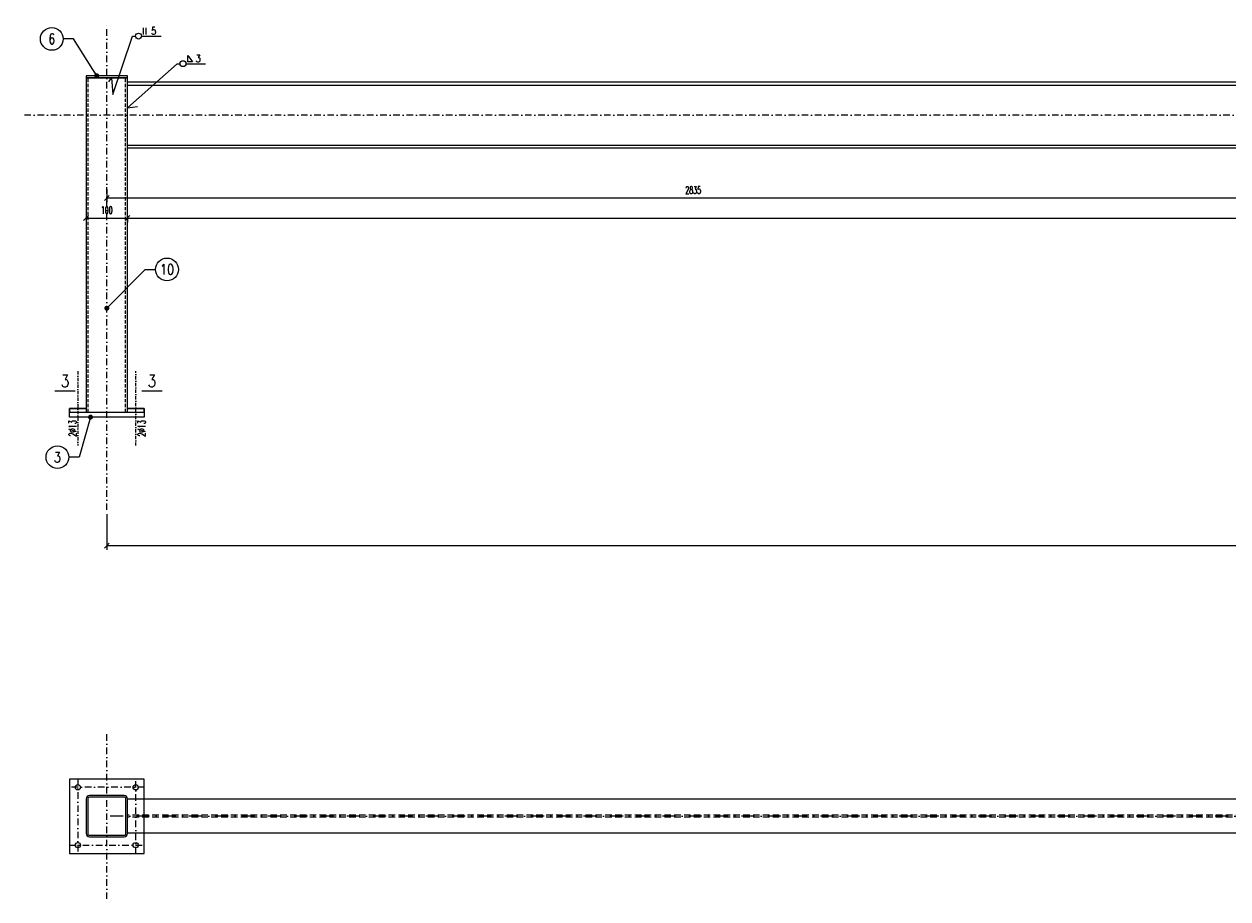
# Model space of a CAD drawing. Header units: millimetres. Extents: x -228255 to 14536, y -140109 to 119945.
# Tile 79 of 123: x -118519 to -115609, y 35327 to 37443. Entities that reach past the tile are written whole.
import ezdxf
from ezdxf.enums import TextEntityAlignment as Align

# ---------------------------------------------------------------- set-up
doc = ezdxf.new("R2010")
doc.units = ezdxf.units.MM
doc.header["$LTSCALE"] = 2.5
for name, pattern in [('DASHDOT', [25.4, 12.7, -6.35, 0, -6.35]), ('DASHDOT2', [12.7, 6.35, -3.175, 0, -3.175]), ('DASHED2', [9.525, 6.35, -3.175])]:
    doc.linetypes.add(name, pattern=pattern)
for name, color, linetype in [('Gruba', 6, 'Continuous'), ('Opisy_stal', 7, 'Continuous'), ('Osie', 134, 'DASHDOT'), ('Osie_stal', 221, 'DASHDOT2'), ('stal', 4, 'Continuous'), ('Stal_nw', 181, 'DASHED2'), ('Tekst', 31, 'Continuous'), ('Wymiary', 86, 'Continuous')]:
    doc.layers.add(name, color=color, linetype=linetype)
doc.styles.get("Standard").update_dxf_attribs({"font": 'romans.shx', "width": 0.65})
doc.styles.add('style1', font='romand.shx', dxfattribs={"width": 0.8})
doc.styles.add('style3', font='romans.shx', dxfattribs={"width": 0.5})
doc.dimstyles.new('Skala_10', dxfattribs={"dimtxt": 18, "dimasz": 12, "dimexe": 10, "dimexo": 10, "dimgap": 10, "dimtad": 1, "dimdec": 0, "dimdsep": 46, "dimtxsty": 'style3', "dimblk": 'OBLIQUE', "dimcen": 0, "dimdle": 1, "dimclrd": 256, "dimclre": 256, "dimclrt": 31, "dimadec": 1, "dimazin": 0, "dimtfac": 1, "dimtdec": 0, "dimtix": 1, "dimtmove": 2, "dimatfit": 0, "dimldrblk": 'DOT', "dimfxl": 1, "dimtolj": 1, "dimtzin": 0, "dimlwd": -1, "dimlwe": -1, "dimarcsym": 0})
doc.dimstyles.new('Skala_10$7', dxfattribs={"dimscale": 0, "dimtxt": 18, "dimasz": 12, "dimexe": 10, "dimexo": 15, "dimgap": 5, "dimtad": 1, "dimdec": 0, "dimrnd": 0.5, "dimzin": 9, "dimdsep": 46, "dimtxsty": 'Standard', "dimblk1": 'OBLIQUE', "dimblk2": 'OBLIQUE', "dimsah": 1, "dimcen": 10, "dimdle": 10, "dimclrt": 31, "dimadec": 0, "dimazin": 0, "dimtfac": 1, "dimtdec": 0, "dimtmove": 2, "dimatfit": 3, "dimldrblk": 'DOT', "dimfxl": 1, "dimtolj": 1, "dimtzin": 9, "dimarcsym": 0})

# ---------------------------------------------------------------- blocks, each defined once
blk = doc.blocks.new('_Oblique')
at = {"color": 0, "linetype": 'ByBlock', "lineweight": -2}
blk.add_line((-0.5, -0.5), (0.5, 0.5), dxfattribs=at)
blk = doc.blocks.new('*D324')
at = {"layer": 'Defpoints', "color": 0, "ltscale": 0.5, "transparency": 16777216}
for p in [(-118319, 36267.6), (-112619, 36267.6), (-112619, 36181.4)]:
    blk.add_point(p, dxfattribs=at)
at = {"layer": 'Wymiary', "ltscale": 0.5, "transparency": 16777216}
for p, q in [((-118319, 36257.6), (-118319, 36171.4)), ((-112619, 36257.6), (-112619, 36171.4)), ((-118320, 36181.4), (-112618, 36181.4))]:
    blk.add_line(p, q, dxfattribs=at)
at = {"layer": 'Wymiary', "ltscale": 0.5, "transparency": 16777216, "xscale": 12, "yscale": 12, "zscale": 12, "rotation": 180}
blk.add_blockref('_Oblique', (-118319, 36181.4), dxfattribs=at)
at = {"layer": 'Wymiary', "ltscale": 0.5, "transparency": 16777216, "xscale": 12, "yscale": 12, "zscale": 12}
blk.add_blockref('_Oblique', (-112619, 36181.4), dxfattribs=at)
at = {"layer": 'Wymiary', "color": 31, "ltscale": 0.5, "transparency": 16777216, "insert": (-115469, 36200.4), "char_height": 18, "attachment_point": 5, "style": 'style3'}
blk.add_mtext('\\A1;5700', dxfattribs=at)
blk = doc.blocks.new('_Dot')
at = {"color": 0, "linetype": 'ByBlock', "lineweight": -2}
blk.add_line((-0.5, 0), (-1, 0), dxfattribs=at)
at = {"color": 0, "linetype": 'ByBlock', "const_width": 0.5}
blk.add_lwpolyline([(-0.25, 0, 1), (0.25, 0, 1)], format="xyb", close=True, dxfattribs=at)
blk = doc.blocks.new('*D328')
at = {"layer": 'Defpoints', "color": 0, "ltscale": 0.5, "transparency": 16777216}
for p in [(-115484, 37092.6), (-118319, 37053.3), (-115484, 37022.1)]:
    blk.add_point(p, dxfattribs=at)
at = {"layer": 'Wymiary', "ltscale": 0.5, "transparency": 16777216}
for p, q in [((-115484, 37082.6), (-115484, 37012.1)), ((-118320, 37022.1), (-115483, 37022.1)), ((-118319, 37043.3), (-118319, 37012.1))]:
    blk.add_line(p, q, dxfattribs=at)
at = {"layer": 'Wymiary', "ltscale": 0.5, "transparency": 16777216, "xscale": 12, "yscale": 12, "zscale": 12, "rotation": 180}
blk.add_blockref('_Oblique', (-118319, 37022.1), dxfattribs=at)
at = {"layer": 'Wymiary', "ltscale": 0.5, "transparency": 16777216, "xscale": 12, "yscale": 12, "zscale": 12}
blk.add_blockref('_Oblique', (-115484, 37022.1), dxfattribs=at)
at = {"layer": 'Wymiary', "color": 31, "ltscale": 0.5, "transparency": 16777216, "insert": (-116901.5, 37041.1), "char_height": 18, "attachment_point": 5, "style": 'style3'}
blk.add_mtext('\\A1;2835', dxfattribs=at)
blk = doc.blocks.new('*D293')
at = {"layer": 'Defpoints', "color": 0, "ltscale": 0.5, "transparency": 16777216}
for p in [(-118369, 36988.9), (-118269, 36988.9), (-118269, 36973.5)]:
    blk.add_point(p, dxfattribs=at)
at = {"layer": 'Wymiary', "ltscale": 0.5, "transparency": 16777216}
for p, q in [((-118370, 36973.5), (-118268, 36973.5)), ((-118369, 36978.9), (-118369, 36963.5)), ((-118269, 36978.9), (-118269, 36963.5))]:
    blk.add_line(p, q, dxfattribs=at)
at = {"layer": 'Wymiary', "ltscale": 0.5, "transparency": 16777216, "xscale": 12, "yscale": 12, "zscale": 12, "rotation": 180}
blk.add_blockref('_Oblique', (-118369, 36973.5), dxfattribs=at)
at = {"layer": 'Wymiary', "ltscale": 0.5, "transparency": 16777216, "xscale": 12, "yscale": 12, "zscale": 12}
blk.add_blockref('_Oblique', (-118269, 36973.5), dxfattribs=at)
at = {"layer": 'Wymiary', "color": 31, "ltscale": 0.5, "transparency": 16777216, "insert": (-118319, 36992.5), "char_height": 18, "attachment_point": 5, "style": 'style3'}
blk.add_mtext('\\A1;100', dxfattribs=at)
blk = doc.blocks.new('*D294')
at = {"layer": 'Defpoints', "color": 0, "ltscale": 0.5, "transparency": 16777216}
for p in [(-118269, 36988.9), (-112669, 36973.5), (-112669, 36973.5)]:
    blk.add_point(p, dxfattribs=at)
at = {"layer": 'Wymiary', "ltscale": 0.5, "transparency": 16777216}
for p, q in [((-118270, 36973.5), (-112668, 36973.5)), ((-118269, 36978.9), (-118269, 36963.5))]:
    blk.add_line(p, q, dxfattribs=at)
at = {"layer": 'Wymiary', "ltscale": 0.5, "transparency": 16777216, "xscale": 12, "yscale": 12, "zscale": 12, "rotation": 180}
blk.add_blockref('_Oblique', (-118269, 36973.5), dxfattribs=at)
at = {"layer": 'Wymiary', "ltscale": 0.5, "transparency": 16777216, "xscale": 12, "yscale": 12, "zscale": 12}
blk.add_blockref('_Oblique', (-112669, 36973.5), dxfattribs=at)
at = {"layer": 'Wymiary', "color": 31, "ltscale": 0.5, "transparency": 16777216, "insert": (-115469, 36992.5), "char_height": 18, "attachment_point": 5, "style": 'style3'}
blk.add_mtext('\\A1;5600', dxfattribs=at)
blk = doc.blocks.new('Row_obwod_prawa')
at = {"color": 7}
for p, q in [((0, 0), (7.2, 0)), ((21.6, 0), (69.12, 0)), ((26.2368, 3.6), (26.2368, 19.6)), ((32.5368, 3.6), (32.5368, 19.6))]:
    blk.add_line(p, q, dxfattribs=at)
blk.add_circle((14.4, 0), 7.2, dxfattribs=at)
at = {"color": 31, "width": 0.8}
blk.add_attdef('A', (44.9568, 3.6), '', height=18, dxfattribs=at)
blk = doc.blocks.new('Pach_obwod_prawa')
at = {"color": 7}
for p, q in [((0, 0), (7.2, 0)), ((21.6, 0), (69.12, 0)), ((26.2368, 4.32), (26.2368, 19.44)), ((26.2368, 19.44), (37.7568, 4.32)), ((37.7568, 4.32), (26.2368, 4.32))]:
    blk.add_line(p, q, dxfattribs=at)
blk.add_circle((14.4, 0), 7.2, dxfattribs=at)
at = {"color": 31, "width": 0.8}
blk.add_attdef('A', (44.9568, 3.6), '', height=18, dxfattribs=at)
blk = doc.blocks.new('Elem_prawy')
at = {"color": 7}
blk.add_line((0, 0), (25, 0), dxfattribs=at)
blk.add_circle((52.5, 0), 27.5, dxfattribs=at)
at = {"color": 31, "width": 0.8}
blk.add_attdef('22', text='', height=25, dxfattribs=at).set_placement((52.5, 0), align=Align.MIDDLE)
blk = doc.blocks.new('Elem_lewy')
at = {"color": 7}
blk.add_line((0, 0), (-25, 0), dxfattribs=at)
blk.add_circle((-52.5, 0), 27.5, dxfattribs=at)
at = {"color": 31, "width": 0.8}
blk.add_attdef('22', text='', height=25, dxfattribs=at).set_placement((-52.5, 0), align=Align.MIDDLE)
blk = doc.blocks.new('Zk100x100x4')
for points in [[(-42, -50), (42, -50, 0.414214), (50, -42), (50, 42, 0.414214), (42, 50), (-42, 50, 0.414214), (-50, 42), (-50, -42, 0.414214)], [(-42, -46), (42, -46, 0.414214), (46, -42), (46, 42, 0.414214), (42, 46), (-42, 46, 0.414214), (-46, 42), (-46, -42, 0.414214)]]:
    blk.add_lwpolyline(points, format="xyb", close=True)

msp = doc.modelspace()

# ---------------------------------------------------------------- linework, layer by layer
at = {"layer": 'Gruba', "const_width": 3}
for points in [[(-118444.9, 36555.51), (-118394.9, 36555.51)], [(-118234.91, 36555.51), (-118184.91, 36555.51)]]:
    msp.add_lwpolyline(points, dxfattribs=at)
at = {"layer": 'Opisy_stal', "ltscale": 0.5}
for p, q in [((-118304.3, 37272.06), (-118256.83, 37413.52)), ((-118269.05, 37240.2), (-118149.26, 37346.81)), ((-118314.49, 37303.1), (-118307.91, 37312.57)), ((-118307.91, 37312.57), (-118304.3, 37272.06)), ((-118269.05, 37240.2), (-118244.72, 37243.15))]:
    msp.add_line(p, q, dxfattribs=at)
at = {"layer": 'Osie', "ltscale": 0.5}
for p, q in [((-118319.05, 36267.57), (-118319.05, 37442.57)), ((-112419.05, 37222.57), (-118519.05, 37222.57)), ((-118319.05, 35326.96), (-118319.05, 35726.96))]:
    msp.add_line(p, q, dxfattribs=at)
at = {"layer": 'Osie'}
msp.add_line((-112619.05, 35526.96), (-118319.05, 35526.96), dxfattribs=at)
at = {"layer": 'Osie_stal', "ltscale": 0.5}
for p, q in [((-118389.05, 36603.1), (-118389.05, 36423.1)), ((-118249.05, 36423.1), (-118249.05, 36603.1))]:
    msp.add_line(p, q, dxfattribs=at)
at = {"layer": 'Osie_stal'}
for p, q in [((-118229.05, 35596.96), (-118409.05, 35596.96)), ((-118389.05, 35616.96), (-118389.05, 35436.96)), ((-118249.05, 35436.96), (-118249.05, 35616.96)), ((-118409.05, 35456.96), (-118229.05, 35456.96))]:
    msp.add_line(p, q, dxfattribs=at)
at = {"layer": 'stal', "ltscale": 0.5}
for p, q in [((-118269.05, 37295.17), (-115484.05, 37295.17)), ((-118269.05, 37149.97), (-115484.05, 37149.97))]:
    msp.add_line(p, q, dxfattribs=at)
at = {"layer": 'stal'}
for p, q in [((-112669.05, 35567.96), (-118269.05, 35567.96)), ((-112669.05, 35485.96), (-118269.05, 35485.96))]:
    msp.add_line(p, q, dxfattribs=at)
at = {"layer": 'stal', "ltscale": 0.5}
for points in [[(-118369.05, 37312.57), (-118269.05, 37312.57), (-118269.05, 37317.57), (-118369.05, 37317.57)], [(-118369.05, 36504.11), (-118269.05, 36504.11), (-118269.05, 37312.57), (-118369.05, 37312.57)]]:
    msp.add_lwpolyline(points, close=True, dxfattribs=at)
for points in [[(-115484.05, 37142.57), (-118269.05, 37142.57), (-118269.05, 37302.57), (-115484.05, 37302.57)], [(-118369.05, 36513.1), (-118409.05, 36513.1), (-118409.05, 36504.11), (-118229.05, 36504.11), (-118229.05, 36513.1), (-118269.05, 36513.1)], [(-118269.05, 36513.1), (-118229.05, 36513.1), (-118229.05, 36492.13), (-118409.05, 36492.13), (-118409.05, 36513.1), (-118369.05, 36513.1)]]:
    msp.add_lwpolyline(points, dxfattribs=at)
at = {"layer": 'stal'}
msp.add_lwpolyline([(-118409.05, 35436.96), (-118229.05, 35436.96), (-118229.05, 35616.96), (-118409.05, 35616.96)], close=True, dxfattribs=at)
for centre in [(-118389.05, 35596.96), (-118249.05, 35596.96), (-118389.05, 35456.96), (-118249.05, 35456.96)]:
    msp.add_circle(centre, 6.5, dxfattribs=at)
at = {"layer": 'Stal_nw', "ltscale": 0.5}
for p, q in [((-118364.05, 36504.11), (-118364.05, 37312.57)), ((-118274.05, 36504.11), (-118274.05, 37312.57))]:
    msp.add_line(p, q, dxfattribs=at)
at = {"layer": 'Stal_nw'}
for p, q in [((-112669.05, 35529.46), (-118269.05, 35529.46)), ((-112669.05, 35524.46), (-118269.05, 35524.46))]:
    msp.add_line(p, q, dxfattribs=at)

# ---------------------------------------------------------------- block references
at = {"layer": 'Opisy_stal', "ltscale": 0.5}
for name, p, values in [('Elem_lewy', (-118399.52, 37406.59), {'22': '6'}), ('Row_obwod_prawa', (-118256.83, 37413.52), {'A': '5'}), ('Pach_obwod_prawa', (-118149.26, 37346.81), {'A': '3'}), ('Elem_prawy', (-118226.04, 36849.17), {'22': '10'}), ('Elem_lewy', (-118386.03, 36395.22), {'22': '3'})]:
    msp.add_blockref(name, p, dxfattribs=at).add_auto_attribs(values)
at = {"layer": 'stal'}
msp.add_blockref('Zk100x100x4', (-118319.05, 35526.96), dxfattribs=at)

# ---------------------------------------------------------------- texts
at = {"layer": 'Gruba', "style": 'style1', "width": 0.8}
for p in [(-118419.9, 36555.51), (-118209.91, 36555.51)]:
    msp.add_text('3', height=30, dxfattribs=at).set_placement(p, align=Align.BOTTOM_CENTER)
at = {"layer": 'Tekst', "ltscale": 0.5, "width": 0.65}
for p in [(-118392.71, 36444.87), (-118225.78, 36444.87)]:
    msp.add_text('2%%C13', height=18, rotation=90, dxfattribs=at).set_placement(p)

# ---------------------------------------------------------------- dimensions: what is measured, and where the dimension line sits
at = {"layer": 'Wymiary', "ltscale": 0.5}
for base, p1, p2, picture, middle in [((-115484.05, 37022.12), (-118319.05, 37053.32), (-115484.05, 37092.57), '*D328', (-116901.55, 37041.12)), ((-118269.05, 36973.52), (-118369.05, 36988.85), (-118269.05, 36988.85), '*D293', (-118319.05, 36992.52)), ((-112669.05, 36973.52), (-118269.05, 36988.85), (-112669.05, 36973.52), '*D294', (-115469.05, 36992.52)), ((-112619.05, 36181.44), (-118319.05, 36267.57), (-112619.05, 36267.57), '*D324', (-115469.05, 36200.44))]:
    dim = msp.add_linear_dim(base=base, p1=p1, p2=p2, dimstyle='Skala_10', dxfattribs=at)
    dim.commit()
    dim.dimension.update_dxf_attribs({"geometry": picture, "text_midpoint": middle})

# ---------------------------------------------------------------- leaders
at = {"layer": 'Opisy_stal', "ltscale": 0.5}
for points in [[(-118343.39, 37317.57), (-118399.52, 37406.59)], [(-118319.05, 36755.43), (-118226.04, 36849.17)], [(-118358.42, 36492.13), (-118386.03, 36395.22)]]:
    msp.add_leader(points, dimstyle='Skala_10$7', override={"dimscale": 1, "dimtad": 0}, dxfattribs=at)

doc.saveas('drawing.dxf')
